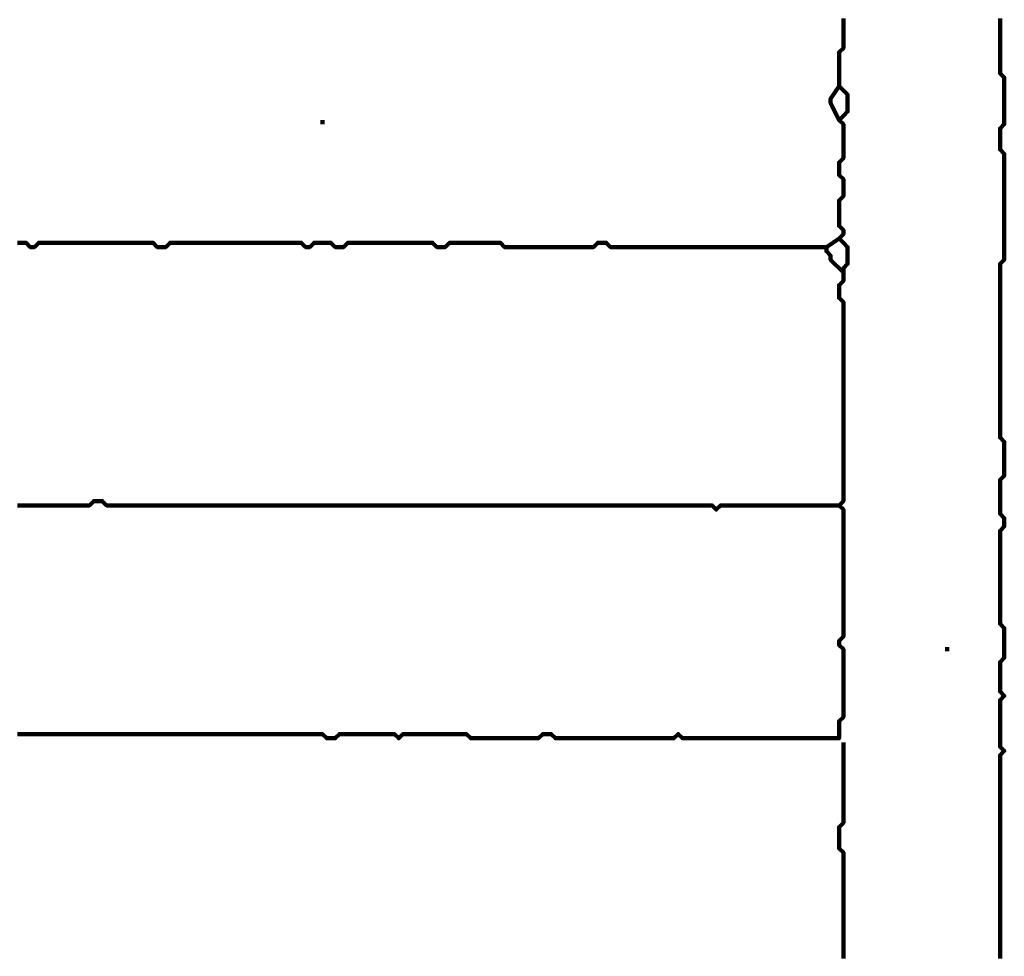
# Model space of a CAD drawing. Header units: metres. Extents: x 1959 to 4131, y 3282 to 4313.
# Tile 72 of 256: x 2133.14 to 2135.29, y 4295.84 to 4297.88. Entities that reach past the tile are written whole.
import ezdxf

# ---------------------------------------------------------------- set-up
doc = ezdxf.new("R2010")
doc.units = ezdxf.units.M
doc.layers.add('P', color=250, linetype='Continuous', lineweight=100)

msp = doc.modelspace()

# ---------------------------------------------------------------- linework, layer by layer
at = {"layer": 'P', "color": 0, "linetype": 'Continuous'}
for points in [[(2134.9399, 4297.8854), (2134.9399, 4297.8762), (2134.9399, 4297.867), (2134.9399, 4297.8578), (2134.9399, 4297.8485), (2134.9399, 4297.8393), (2134.9399, 4297.8301), (2134.9399, 4297.8208), (2134.9307, 4297.8116), (2134.9307, 4297.8024), (2134.9307, 4297.7931), (2134.9307, 4297.7839), (2134.9307, 4297.7747), (2134.9307, 4297.7654), (2134.9307, 4297.7562), (2134.9307, 4297.747), (2134.9307, 4297.7378), (2134.9399, 4297.7285), (2134.9492, 4297.7193), (2134.9492, 4297.7101), (2134.9492, 4297.7008), (2134.9492, 4297.6916), (2134.9492, 4297.6824), (2134.9399, 4297.6731), (2134.9307, 4297.6639), (2134.9399, 4297.6547), (2134.9399, 4297.6454), (2134.9399, 4297.6362), (2134.9399, 4297.627), (2134.9399, 4297.6178), (2134.9399, 4297.6085), (2134.9399, 4297.5993), (2134.9399, 4297.5901), (2134.9399, 4297.5808), (2134.9307, 4297.5716), (2134.9307, 4297.5624), (2134.9307, 4297.5531), (2134.9307, 4297.5439), (2134.9399, 4297.5347), (2134.9399, 4297.5254), (2134.9399, 4297.5162), (2134.9399, 4297.507), (2134.9399, 4297.4978), (2134.9307, 4297.4885), (2134.9307, 4297.4793), (2134.9307, 4297.4701), (2134.9307, 4297.4608), (2134.9307, 4297.4516), (2134.9307, 4297.4424), (2134.9307, 4297.4331), (2134.9399, 4297.4239), (2134.9399, 4297.4147), (2134.9307, 4297.4054), (2134.9399, 4297.3962), (2134.9492, 4297.387), (2134.9492, 4297.3778), (2134.9492, 4297.3685), (2134.9492, 4297.3593), (2134.9492, 4297.3501), (2134.9399, 4297.3408), (2134.9399, 4297.3316), (2134.9399, 4297.3224), (2134.9399, 4297.3131), (2134.9307, 4297.3039), (2134.9307, 4297.2947), (2134.9307, 4297.2854), (2134.9307, 4297.2762), (2134.9399, 4297.267), (2134.9399, 4297.2578), (2134.9399, 4297.2485), (2134.9399, 4297.2393), (2134.9399, 4297.2301), (2134.9399, 4297.2208), (2134.9399, 4297.2116), (2134.9399, 4297.2024), (2134.9399, 4297.1931), (2134.9399, 4297.1839), (2134.9399, 4297.1747), (2134.9399, 4297.1654), (2134.9399, 4297.1562), (2134.9399, 4297.147), (2134.9399, 4297.1378), (2134.9399, 4297.1285), (2134.9399, 4297.1193), (2134.9399, 4297.1101), (2134.9399, 4297.1008), (2134.9399, 4297.0916), (2134.9399, 4297.0824), (2134.9399, 4297.0731), (2134.9399, 4297.0639), (2134.9399, 4297.0547), (2134.9399, 4297.0454), (2134.9399, 4297.0362), (2134.9399, 4297.027), (2134.9399, 4297.0178), (2134.9399, 4297.0085), (2134.9399, 4296.9993), (2134.9399, 4296.9901), (2134.9399, 4296.9808), (2134.9399, 4296.9716), (2134.9399, 4296.9624), (2134.9399, 4296.9531), (2134.9399, 4296.9439), (2134.9399, 4296.9347), (2134.9399, 4296.9254), (2134.9399, 4296.9162), (2134.9399, 4296.907), (2134.9399, 4296.8978), (2134.9399, 4296.8885), (2134.9399, 4296.8793), (2134.9399, 4296.8701), (2134.9399, 4296.8608), (2134.9399, 4296.8516), (2134.9399, 4296.8424), (2134.9399, 4296.8331), (2134.9307, 4296.8239), (2134.9399, 4296.8147), (2134.9399, 4296.8054), (2134.9399, 4296.7962), (2134.9399, 4296.787), (2134.9399, 4296.7778), (2134.9399, 4296.7685), (2134.9399, 4296.7593), (2134.9399, 4296.7501), (2134.9399, 4296.7408), (2134.9399, 4296.7316), (2134.9399, 4296.7224), (2134.9399, 4296.7131), (2134.9399, 4296.7039), (2134.9399, 4296.6947), (2134.9399, 4296.6854), (2134.9399, 4296.6762), (2134.9399, 4296.667), (2134.9399, 4296.6578), (2134.9399, 4296.6485), (2134.9399, 4296.6393), (2134.9399, 4296.6301), (2134.9399, 4296.6208), (2134.9399, 4296.6116), (2134.9399, 4296.6024), (2134.9399, 4296.5931), (2134.9399, 4296.5839), (2134.9399, 4296.5747), (2134.9399, 4296.5654), (2134.9399, 4296.5562), (2134.9399, 4296.547), (2134.9399, 4296.5378), (2134.9307, 4296.5285), (2134.9307, 4296.5193), (2134.9399, 4296.5101), (2134.9399, 4296.5008), (2134.9399, 4296.4916), (2134.9399, 4296.4824), (2134.9399, 4296.4731), (2134.9399, 4296.4639), (2134.9399, 4296.4547), (2134.9399, 4296.4454), (2134.9399, 4296.4362), (2134.9399, 4296.427), (2134.9399, 4296.4178), (2134.9399, 4296.4085), (2134.9399, 4296.3993), (2134.9399, 4296.3901), (2134.9399, 4296.3808), (2134.9399, 4296.3716), (2134.9399, 4296.3624), (2134.9307, 4296.3531), (2134.9307, 4296.3439), (2134.9307, 4296.3347), (2134.9307, 4296.3254), (2134.9307, 4296.3162), (2134.9215, 4296.3162), (2134.9122, 4296.3162), (2134.903, 4296.3162), (2134.8938, 4296.3162), (2134.8845, 4296.3162), (2134.8753, 4296.3162), (2134.8661, 4296.3162), (2134.8568, 4296.3162), (2134.8476, 4296.3162), (2134.8384, 4296.3162), (2134.8292, 4296.3162), (2134.8199, 4296.3162), (2134.8107, 4296.3162), (2134.8015, 4296.3162), (2134.7922, 4296.3162), (2134.783, 4296.3162), (2134.7738, 4296.3162), (2134.7645, 4296.3162), (2134.7553, 4296.3162), (2134.7461, 4296.3162), (2134.7368, 4296.3162), (2134.7276, 4296.3162), (2134.7184, 4296.3162), (2134.7092, 4296.3162), (2134.6999, 4296.3162), (2134.6907, 4296.3162), (2134.6815, 4296.3162), (2134.6722, 4296.3162), (2134.663, 4296.3162), (2134.6538, 4296.3162), (2134.6445, 4296.3162), (2134.6353, 4296.3162), (2134.6261, 4296.3162), (2134.6168, 4296.3162), (2134.6076, 4296.3162), (2134.5984, 4296.3162), (2134.5892, 4296.3162), (2134.5799, 4296.3254), (2134.5707, 4296.3162), (2134.5615, 4296.3162), (2134.5522, 4296.3162), (2134.543, 4296.3162), (2134.5338, 4296.3162), (2134.5245, 4296.3162), (2134.5153, 4296.3162), (2134.5061, 4296.3162), (2134.4968, 4296.3162), (2134.4876, 4296.3162), (2134.4784, 4296.3162), (2134.4692, 4296.3162), (2134.4599, 4296.3162), (2134.4507, 4296.3162), (2134.4415, 4296.3162), (2134.4322, 4296.3162), (2134.423, 4296.3162), (2134.4138, 4296.3162), (2134.4045, 4296.3162), (2134.3953, 4296.3162), (2134.3861, 4296.3162), (2134.3768, 4296.3162), (2134.3676, 4296.3162), (2134.3584, 4296.3162), (2134.3492, 4296.3162), (2134.3399, 4296.3162), (2134.3307, 4296.3162), (2134.3215, 4296.3162), (2134.3122, 4296.3162), (2134.303, 4296.3254), (2134.2938, 4296.3254), (2134.2845, 4296.3254), (2134.2753, 4296.3162), (2134.2661, 4296.3162), (2134.2568, 4296.3162), (2134.2476, 4296.3162), (2134.2384, 4296.3162), (2134.2292, 4296.3162), (2134.2199, 4296.3162), (2134.2107, 4296.3162), (2134.2015, 4296.3162), (2134.1922, 4296.3162), (2134.183, 4296.3162), (2134.1738, 4296.3162), (2134.1645, 4296.3162), (2134.1553, 4296.3162), (2134.1461, 4296.3162), (2134.1368, 4296.3162), (2134.1276, 4296.3162), (2134.1184, 4296.3254), (2134.1092, 4296.3254), (2134.0999, 4296.3254), (2134.0907, 4296.3254), (2134.0815, 4296.3254), (2134.0722, 4296.3254), (2134.063, 4296.3254), (2134.0538, 4296.3254), (2134.0445, 4296.3254), (2134.0353, 4296.3254), (2134.0261, 4296.3254), (2134.0168, 4296.3254), (2134.0076, 4296.3254), (2133.9984, 4296.3254), (2133.9892, 4296.3254), (2133.9799, 4296.3254), (2133.9707, 4296.3162), (2133.9615, 4296.3254), (2133.9522, 4296.3254), (2133.943, 4296.3254), (2133.9338, 4296.3254), (2133.9245, 4296.3254), (2133.9153, 4296.3254), (2133.9061, 4296.3254), (2133.8968, 4296.3254), (2133.8876, 4296.3254), (2133.8784, 4296.3254), (2133.8692, 4296.3254), (2133.8599, 4296.3254), (2133.8507, 4296.3254), (2133.8415, 4296.3254), (2133.8322, 4296.3162), (2133.823, 4296.3162), (2133.8138, 4296.3162), (2133.8045, 4296.3254), (2133.7953, 4296.3254), (2133.7861, 4296.3254), (2133.7768, 4296.3254), (2133.7676, 4296.3254), (2133.7584, 4296.3254), (2133.7492, 4296.3254), (2133.7399, 4296.3254), (2133.7307, 4296.3254), (2133.7215, 4296.3254), (2133.7122, 4296.3254), (2133.703, 4296.3254), (2133.6938, 4296.3254), (2133.6845, 4296.3254), (2133.6753, 4296.3254), (2133.6661, 4296.3254), (2133.6568, 4296.3254), (2133.6476, 4296.3254), (2133.6384, 4296.3254), (2133.6292, 4296.3254), (2133.6199, 4296.3254), (2133.6107, 4296.3254), (2133.6015, 4296.3254), (2133.5922, 4296.3254), (2133.583, 4296.3254), (2133.5738, 4296.3254), (2133.5645, 4296.3254), (2133.5553, 4296.3254), (2133.5461, 4296.3254), (2133.5368, 4296.3254), (2133.5276, 4296.3254), (2133.5184, 4296.3254), (2133.5092, 4296.3254), (2133.4999, 4296.3254), (2133.4907, 4296.3254), (2133.4815, 4296.3254), (2133.4722, 4296.3254), (2133.463, 4296.3254), (2133.4538, 4296.3254), (2133.4445, 4296.3254), (2133.4353, 4296.3254), (2133.4261, 4296.3254), (2133.4168, 4296.3254), (2133.4076, 4296.3254), (2133.3984, 4296.3254), (2133.3892, 4296.3254), (2133.3799, 4296.3254), (2133.3707, 4296.3254), (2133.3615, 4296.3254), (2133.3522, 4296.3254), (2133.343, 4296.3254), (2133.3338, 4296.3254), (2133.3245, 4296.3254), (2133.3153, 4296.3254), (2133.3061, 4296.3254), (2133.2968, 4296.3254), (2133.2876, 4296.3254), (2133.2784, 4296.3254), (2133.2692, 4296.3254), (2133.2599, 4296.3254), (2133.2507, 4296.3254), (2133.2415, 4296.3254), (2133.2322, 4296.3254), (2133.223, 4296.3254), (2133.2138, 4296.3254), (2133.2045, 4296.3254), (2133.1953, 4296.3254), (2133.1861, 4296.3254), (2133.1768, 4296.3254), (2133.1676, 4296.3254), (2133.1584, 4296.3254), (2133.1492, 4296.3254), (2133.1399, 4296.3254)], [(2135.2815, 4297.8854), (2135.2815, 4297.8762), (2135.2815, 4297.867), (2135.2815, 4297.8578), (2135.2815, 4297.8485), (2135.2815, 4297.8393), (2135.2815, 4297.8301), (2135.2815, 4297.8208), (2135.2815, 4297.8116), (2135.2815, 4297.8024), (2135.2815, 4297.7931), (2135.2815, 4297.7839), (2135.2815, 4297.7747), (2135.2815, 4297.7654), (2135.2907, 4297.7562), (2135.2907, 4297.747), (2135.2907, 4297.7378), (2135.2907, 4297.7285), (2135.2907, 4297.7193), (2135.2907, 4297.7101), (2135.2907, 4297.7008), (2135.2907, 4297.6916), (2135.2907, 4297.6824), (2135.2907, 4297.6731), (2135.2907, 4297.6639), (2135.2907, 4297.6547), (2135.2815, 4297.6454), (2135.2815, 4297.6362), (2135.2815, 4297.627), (2135.2815, 4297.6178), (2135.2815, 4297.6085), (2135.2815, 4297.5993), (2135.2907, 4297.5901), (2135.2907, 4297.5808), (2135.2907, 4297.5716), (2135.2907, 4297.5624), (2135.2907, 4297.5531), (2135.2907, 4297.5439), (2135.2907, 4297.5347), (2135.2907, 4297.5254), (2135.2907, 4297.5162), (2135.2907, 4297.507), (2135.2907, 4297.4978), (2135.2907, 4297.4885), (2135.2907, 4297.4793), (2135.2907, 4297.4701), (2135.2907, 4297.4608), (2135.2907, 4297.4516), (2135.2907, 4297.4424), (2135.2907, 4297.4331), (2135.2907, 4297.4239), (2135.2907, 4297.4147), (2135.2907, 4297.4054), (2135.2907, 4297.3962), (2135.2907, 4297.387), (2135.2907, 4297.3778), (2135.2907, 4297.3685), (2135.2907, 4297.3593), (2135.2815, 4297.3501), (2135.2815, 4297.3408), (2135.2815, 4297.3316), (2135.2815, 4297.3224), (2135.2815, 4297.3131), (2135.2815, 4297.3039), (2135.2815, 4297.2947), (2135.2815, 4297.2854), (2135.2815, 4297.2762), (2135.2815, 4297.267), (2135.2815, 4297.2578), (2135.2815, 4297.2485), (2135.2815, 4297.2393), (2135.2815, 4297.2301), (2135.2815, 4297.2208), (2135.2815, 4297.2116), (2135.2815, 4297.2024), (2135.2815, 4297.1931), (2135.2815, 4297.1839), (2135.2815, 4297.1747), (2135.2815, 4297.1654), (2135.2815, 4297.1562), (2135.2815, 4297.147), (2135.2815, 4297.1378), (2135.2815, 4297.1285), (2135.2815, 4297.1193), (2135.2815, 4297.1101), (2135.2815, 4297.1008), (2135.2815, 4297.0916), (2135.2815, 4297.0824), (2135.2815, 4297.0731), (2135.2815, 4297.0639), (2135.2815, 4297.0547), (2135.2815, 4297.0454), (2135.2815, 4297.0362), (2135.2815, 4297.027), (2135.2815, 4297.0178), (2135.2815, 4297.0085), (2135.2815, 4296.9993), (2135.2815, 4296.9901), (2135.2815, 4296.9808), (2135.2815, 4296.9716), (2135.2907, 4296.9624), (2135.2907, 4296.9531), (2135.2907, 4296.9439), (2135.2907, 4296.9347), (2135.2907, 4296.9254), (2135.2907, 4296.9162), (2135.2907, 4296.907), (2135.2907, 4296.8978), (2135.2907, 4296.8885), (2135.2815, 4296.8793), (2135.2815, 4296.8701), (2135.2815, 4296.8608), (2135.2815, 4296.8516), (2135.2815, 4296.8424), (2135.2815, 4296.8331), (2135.2815, 4296.8239), (2135.2815, 4296.8147), (2135.2815, 4296.8054), (2135.2907, 4296.7962), (2135.2907, 4296.787), (2135.2907, 4296.7778), (2135.2815, 4296.7685), (2135.2815, 4296.7593), (2135.2815, 4296.7501), (2135.2815, 4296.7408), (2135.2815, 4296.7316), (2135.2815, 4296.7224), (2135.2815, 4296.7131), (2135.2815, 4296.7039), (2135.2815, 4296.6947), (2135.2815, 4296.6854), (2135.2815, 4296.6762), (2135.2815, 4296.667), (2135.2815, 4296.6578), (2135.2815, 4296.6485), (2135.2815, 4296.6393), (2135.2815, 4296.6301), (2135.2815, 4296.6208), (2135.2815, 4296.6116), (2135.2815, 4296.6024), (2135.2815, 4296.5931), (2135.2815, 4296.5839), (2135.2815, 4296.5747), (2135.2815, 4296.5654), (2135.2907, 4296.5562), (2135.2907, 4296.547), (2135.2907, 4296.5378), (2135.2907, 4296.5285), (2135.2907, 4296.5193), (2135.2907, 4296.5101), (2135.2907, 4296.5008), (2135.2907, 4296.4916), (2135.2815, 4296.4824), (2135.2815, 4296.4731), (2135.2815, 4296.4639), (2135.2815, 4296.4547), (2135.2815, 4296.4454), (2135.2815, 4296.4362), (2135.2815, 4296.427), (2135.2815, 4296.4178), (2135.2907, 4296.4085), (2135.2815, 4296.3993), (2135.2815, 4296.3901), (2135.2815, 4296.3808), (2135.2815, 4296.3716), (2135.2815, 4296.3624), (2135.2815, 4296.3531), (2135.2815, 4296.3439), (2135.2815, 4296.3347), (2135.2815, 4296.3254), (2135.2815, 4296.3162), (2135.2815, 4296.307), (2135.2815, 4296.2978), (2135.2907, 4296.2885), (2135.2815, 4296.2793), (2135.2815, 4296.2701), (2135.2815, 4296.2608), (2135.2815, 4296.2516), (2135.2815, 4296.2424), (2135.2815, 4296.2331), (2135.2815, 4296.2239), (2135.2815, 4296.2147), (2135.2815, 4296.2054), (2135.2815, 4296.1962), (2135.2815, 4296.187), (2135.2815, 4296.1778), (2135.2815, 4296.1685), (2135.2815, 4296.1593), (2135.2815, 4296.1501), (2135.2815, 4296.1408), (2135.2815, 4296.1316), (2135.2815, 4296.1224), (2135.2815, 4296.1131), (2135.2815, 4296.1039), (2135.2815, 4296.0947), (2135.2815, 4296.0854), (2135.2815, 4296.0762), (2135.2815, 4296.067), (2135.2815, 4296.0578), (2135.2815, 4296.0485), (2135.2815, 4296.0393), (2135.2815, 4296.0301), (2135.2815, 4296.0208), (2135.2815, 4296.0116), (2135.2815, 4296.0024), (2135.2815, 4295.9931), (2135.2815, 4295.9839), (2135.2815, 4295.9747), (2135.2815, 4295.9654), (2135.2815, 4295.9562), (2135.2815, 4295.947), (2135.2815, 4295.9378), (2135.2815, 4295.9285), (2135.2815, 4295.9193), (2135.2815, 4295.9101), (2135.2815, 4295.9008), (2135.2815, 4295.8916), (2135.2815, 4295.8824), (2135.2815, 4295.8731), (2135.2815, 4295.8639), (2135.2815, 4295.8547), (2135.2815, 4295.8454), (2135.2815, 4295.8362)], [(2134.9307, 4297.7378), (2134.9122, 4297.7101), (2134.9122, 4297.7008), (2134.9307, 4297.6639)], [(2133.8045, 4297.6639), (2133.8045, 4297.6547)], [(2133.1399, 4297.3962), (2133.1492, 4297.3962), (2133.1584, 4297.3962), (2133.1676, 4297.387), (2133.1768, 4297.387), (2133.1861, 4297.3962), (2133.1953, 4297.3962), (2133.2045, 4297.3962), (2133.2138, 4297.3962), (2133.223, 4297.3962), (2133.2322, 4297.3962), (2133.2415, 4297.3962), (2133.2507, 4297.3962), (2133.2599, 4297.3962), (2133.2692, 4297.3962), (2133.2784, 4297.3962), (2133.2876, 4297.3962), (2133.2968, 4297.3962), (2133.3061, 4297.3962), (2133.3153, 4297.3962), (2133.3245, 4297.3962), (2133.3338, 4297.3962), (2133.343, 4297.3962), (2133.3522, 4297.3962), (2133.3615, 4297.3962), (2133.3707, 4297.3962), (2133.3799, 4297.3962), (2133.3892, 4297.3962), (2133.3984, 4297.3962), (2133.4076, 4297.3962), (2133.4168, 4297.3962), (2133.4261, 4297.3962), (2133.4353, 4297.3962), (2133.4445, 4297.387), (2133.4538, 4297.387), (2133.463, 4297.387), (2133.4722, 4297.3962), (2133.4815, 4297.3962), (2133.4907, 4297.3962), (2133.4999, 4297.3962), (2133.5092, 4297.3962), (2133.5184, 4297.3962), (2133.5276, 4297.3962), (2133.5368, 4297.3962), (2133.5461, 4297.3962), (2133.5553, 4297.3962), (2133.5645, 4297.3962), (2133.5738, 4297.3962), (2133.583, 4297.3962), (2133.5922, 4297.3962), (2133.6015, 4297.3962), (2133.6107, 4297.3962), (2133.6199, 4297.3962), (2133.6292, 4297.3962), (2133.6384, 4297.3962), (2133.6476, 4297.3962), (2133.6568, 4297.3962), (2133.6661, 4297.3962), (2133.6753, 4297.3962), (2133.6845, 4297.3962), (2133.6938, 4297.3962), (2133.703, 4297.3962), (2133.7122, 4297.3962), (2133.7215, 4297.3962), (2133.7307, 4297.3962), (2133.7399, 4297.3962), (2133.7492, 4297.3962), (2133.7584, 4297.3962), (2133.7676, 4297.387), (2133.7768, 4297.387), (2133.7861, 4297.3962), (2133.7953, 4297.3962), (2133.8045, 4297.3962), (2133.8138, 4297.3962), (2133.823, 4297.3962), (2133.8322, 4297.387), (2133.8415, 4297.387), (2133.8507, 4297.387), (2133.8599, 4297.3962), (2133.8692, 4297.3962), (2133.8784, 4297.3962), (2133.8876, 4297.3962), (2133.8968, 4297.3962), (2133.9061, 4297.3962), (2133.9153, 4297.3962), (2133.9245, 4297.3962), (2133.9338, 4297.3962), (2133.943, 4297.3962), (2133.9522, 4297.3962), (2133.9615, 4297.3962), (2133.9707, 4297.3962), (2133.9799, 4297.3962), (2133.9892, 4297.3962), (2133.9984, 4297.3962), (2134.0076, 4297.3962), (2134.0168, 4297.3962), (2134.0261, 4297.3962), (2134.0353, 4297.3962), (2134.0445, 4297.3962), (2134.0538, 4297.387), (2134.063, 4297.387), (2134.0722, 4297.387), (2134.0815, 4297.3962), (2134.0907, 4297.3962), (2134.0999, 4297.3962), (2134.1092, 4297.3962), (2134.1184, 4297.3962), (2134.1276, 4297.3962), (2134.1368, 4297.3962), (2134.1461, 4297.3962), (2134.1553, 4297.3962), (2134.1645, 4297.3962), (2134.1738, 4297.3962), (2134.183, 4297.3962), (2134.1922, 4297.3962), (2134.2015, 4297.387), (2134.2107, 4297.387), (2134.2199, 4297.387), (2134.2292, 4297.387), (2134.2384, 4297.387), (2134.2476, 4297.387), (2134.2568, 4297.387), (2134.2661, 4297.387), (2134.2753, 4297.387), (2134.2845, 4297.387), (2134.2938, 4297.387), (2134.303, 4297.387), (2134.3122, 4297.387), (2134.3215, 4297.387), (2134.3307, 4297.387), (2134.3399, 4297.387), (2134.3492, 4297.387), (2134.3584, 4297.387), (2134.3676, 4297.387), (2134.3768, 4297.387), (2134.3861, 4297.387), (2134.3953, 4297.387), (2134.4045, 4297.3962), (2134.4138, 4297.3962), (2134.423, 4297.3962), (2134.4322, 4297.387), (2134.4415, 4297.387), (2134.4507, 4297.387), (2134.4599, 4297.387), (2134.4692, 4297.387), (2134.4784, 4297.387), (2134.4876, 4297.387), (2134.4968, 4297.387), (2134.5061, 4297.387), (2134.5153, 4297.387), (2134.5245, 4297.387), (2134.5338, 4297.387), (2134.543, 4297.387), (2134.5522, 4297.387), (2134.5615, 4297.387), (2134.5707, 4297.387), (2134.5799, 4297.387), (2134.5892, 4297.387), (2134.5984, 4297.387), (2134.6076, 4297.387), (2134.6168, 4297.387), (2134.6261, 4297.387), (2134.6353, 4297.387), (2134.6445, 4297.387), (2134.6538, 4297.387), (2134.663, 4297.387), (2134.6722, 4297.387), (2134.6815, 4297.387), (2134.6907, 4297.387), (2134.6999, 4297.387), (2134.7092, 4297.387), (2134.7184, 4297.387), (2134.7276, 4297.387), (2134.7368, 4297.387), (2134.7461, 4297.387), (2134.7553, 4297.387), (2134.7645, 4297.387), (2134.7738, 4297.387), (2134.783, 4297.387), (2134.7922, 4297.387), (2134.8015, 4297.387), (2134.8107, 4297.387), (2134.8199, 4297.387), (2134.8292, 4297.387), (2134.8384, 4297.387), (2134.8476, 4297.387), (2134.8568, 4297.387), (2134.8661, 4297.387), (2134.8753, 4297.387), (2134.8845, 4297.387), (2134.8938, 4297.387), (2134.903, 4297.387), (2134.903, 4297.3778), (2134.9122, 4297.3685), (2134.9122, 4297.3593), (2134.9399, 4297.3316)], [(2134.903, 4297.387), (2134.9307, 4297.4054)], [(2133.1399, 4296.8239), (2133.1492, 4296.8239), (2133.1584, 4296.8239), (2133.1676, 4296.8239), (2133.1768, 4296.8239), (2133.1861, 4296.8239), (2133.1953, 4296.8239), (2133.2045, 4296.8239), (2133.2138, 4296.8239), (2133.223, 4296.8239), (2133.2322, 4296.8239), (2133.2415, 4296.8239), (2133.2507, 4296.8239), (2133.2599, 4296.8239), (2133.2692, 4296.8239), (2133.2784, 4296.8239), (2133.2876, 4296.8239), (2133.2968, 4296.8239), (2133.3061, 4296.8331), (2133.3153, 4296.8331), (2133.3245, 4296.8331), (2133.3338, 4296.8239), (2133.343, 4296.8239), (2133.3522, 4296.8239), (2133.3615, 4296.8239), (2133.3707, 4296.8239), (2133.3799, 4296.8239), (2133.3892, 4296.8239), (2133.3984, 4296.8239), (2133.4076, 4296.8239), (2133.4168, 4296.8239), (2133.4261, 4296.8239), (2133.4353, 4296.8239), (2133.4445, 4296.8239), (2133.4538, 4296.8239), (2133.463, 4296.8239), (2133.4722, 4296.8239), (2133.4815, 4296.8239), (2133.4907, 4296.8239), (2133.4999, 4296.8239), (2133.5092, 4296.8239), (2133.5184, 4296.8239), (2133.5276, 4296.8239), (2133.5368, 4296.8239), (2133.5461, 4296.8239), (2133.5553, 4296.8239), (2133.5645, 4296.8239), (2133.5738, 4296.8239), (2133.583, 4296.8239), (2133.5922, 4296.8239), (2133.6015, 4296.8239), (2133.6107, 4296.8239), (2133.6199, 4296.8239), (2133.6292, 4296.8239), (2133.6384, 4296.8239), (2133.6476, 4296.8239), (2133.6568, 4296.8239), (2133.6661, 4296.8239), (2133.6753, 4296.8239), (2133.6845, 4296.8239), (2133.6938, 4296.8239), (2133.703, 4296.8239), (2133.7122, 4296.8239), (2133.7215, 4296.8239), (2133.7307, 4296.8239), (2133.7399, 4296.8239), (2133.7492, 4296.8239), (2133.7584, 4296.8239), (2133.7676, 4296.8239), (2133.7768, 4296.8239), (2133.7861, 4296.8239), (2133.7953, 4296.8239), (2133.8045, 4296.8239), (2133.8138, 4296.8239), (2133.823, 4296.8239), (2133.8322, 4296.8239), (2133.8415, 4296.8239), (2133.8507, 4296.8239), (2133.8599, 4296.8239), (2133.8692, 4296.8239), (2133.8784, 4296.8239), (2133.8876, 4296.8239), (2133.8968, 4296.8239), (2133.9061, 4296.8239), (2133.9153, 4296.8239), (2133.9245, 4296.8239), (2133.9338, 4296.8239), (2133.943, 4296.8239), (2133.9522, 4296.8239), (2133.9615, 4296.8239), (2133.9707, 4296.8239), (2133.9799, 4296.8239), (2133.9892, 4296.8239), (2133.9984, 4296.8239), (2134.0076, 4296.8239), (2134.0168, 4296.8239), (2134.0261, 4296.8239), (2134.0353, 4296.8239), (2134.0445, 4296.8239), (2134.0538, 4296.8239), (2134.063, 4296.8239), (2134.0722, 4296.8239), (2134.0815, 4296.8239), (2134.0907, 4296.8239), (2134.0999, 4296.8239), (2134.1092, 4296.8239), (2134.1184, 4296.8239), (2134.1276, 4296.8239), (2134.1368, 4296.8239), (2134.1461, 4296.8239), (2134.1553, 4296.8239), (2134.1645, 4296.8239), (2134.1738, 4296.8239), (2134.183, 4296.8239), (2134.1922, 4296.8239), (2134.2015, 4296.8239), (2134.2107, 4296.8239), (2134.2199, 4296.8239), (2134.2292, 4296.8239), (2134.2384, 4296.8239), (2134.2476, 4296.8239), (2134.2568, 4296.8239), (2134.2661, 4296.8239), (2134.2753, 4296.8239), (2134.2845, 4296.8239), (2134.2938, 4296.8239), (2134.303, 4296.8239), (2134.3122, 4296.8239), (2134.3215, 4296.8239), (2134.3307, 4296.8239), (2134.3399, 4296.8239), (2134.3492, 4296.8239), (2134.3584, 4296.8239), (2134.3676, 4296.8239), (2134.3768, 4296.8239), (2134.3861, 4296.8239), (2134.3953, 4296.8239), (2134.4045, 4296.8239), (2134.4138, 4296.8239), (2134.423, 4296.8239), (2134.4322, 4296.8239), (2134.4415, 4296.8239), (2134.4507, 4296.8239), (2134.4599, 4296.8239), (2134.4692, 4296.8239), (2134.4784, 4296.8239), (2134.4876, 4296.8239), (2134.4968, 4296.8239), (2134.5061, 4296.8239), (2134.5153, 4296.8239), (2134.5245, 4296.8239), (2134.5338, 4296.8239), (2134.543, 4296.8239), (2134.5522, 4296.8239), (2134.5615, 4296.8239), (2134.5707, 4296.8239), (2134.5799, 4296.8239), (2134.5892, 4296.8239), (2134.5984, 4296.8239), (2134.6076, 4296.8239), (2134.6168, 4296.8239), (2134.6261, 4296.8239), (2134.6353, 4296.8239), (2134.6445, 4296.8239), (2134.6538, 4296.8239), (2134.663, 4296.8147), (2134.6722, 4296.8239), (2134.6815, 4296.8239), (2134.6907, 4296.8239), (2134.6999, 4296.8239), (2134.7092, 4296.8239), (2134.7184, 4296.8239), (2134.7276, 4296.8239), (2134.7368, 4296.8239), (2134.7461, 4296.8239), (2134.7553, 4296.8239), (2134.7645, 4296.8239), (2134.7738, 4296.8239), (2134.783, 4296.8239), (2134.7922, 4296.8239), (2134.8015, 4296.8239), (2134.8107, 4296.8239), (2134.8199, 4296.8239), (2134.8292, 4296.8239), (2134.8384, 4296.8239), (2134.8476, 4296.8239), (2134.8568, 4296.8239), (2134.8661, 4296.8239), (2134.8753, 4296.8239), (2134.8845, 4296.8239), (2134.8938, 4296.8239), (2134.9307, 4296.8239)], [(2135.1615, 4296.5101), (2135.1707, 4296.5101)], [(2134.9399, 4295.8362), (2134.9399, 4295.8454), (2134.9399, 4295.8547), (2134.9399, 4295.8639), (2134.9399, 4295.8731), (2134.9399, 4295.8824), (2134.9399, 4295.8916), (2134.9399, 4295.9008), (2134.9399, 4295.9101), (2134.9399, 4295.9193), (2134.9399, 4295.9285), (2134.9399, 4295.9378), (2134.9399, 4295.947), (2134.9399, 4295.9562), (2134.9399, 4295.9654), (2134.9399, 4295.9747), (2134.9399, 4295.9839), (2134.9399, 4295.9931), (2134.9399, 4296.0024), (2134.9399, 4296.0116), (2134.9399, 4296.0208), (2134.9399, 4296.0301), (2134.9399, 4296.0393), (2134.9399, 4296.0485), (2134.9399, 4296.0578), (2134.9399, 4296.067), (2134.9307, 4296.0762), (2134.9307, 4296.0854), (2134.9307, 4296.0947), (2134.9307, 4296.1039), (2134.9307, 4296.1131), (2134.9307, 4296.1224), (2134.9399, 4296.1316), (2134.9399, 4296.1408), (2134.9399, 4296.1501), (2134.9399, 4296.1593), (2134.9399, 4296.1685), (2134.9399, 4296.1778), (2134.9399, 4296.187), (2134.9399, 4296.1962), (2134.9399, 4296.2054), (2134.9399, 4296.2147), (2134.9399, 4296.2239), (2134.9399, 4296.2331), (2134.9399, 4296.2424), (2134.9399, 4296.2516), (2134.9399, 4296.2608), (2134.9399, 4296.2701), (2134.9399, 4296.2793), (2134.9399, 4296.2885), (2134.9399, 4296.307)]]:
    msp.add_lwpolyline(points, dxfattribs=at)

doc.saveas('drawing.dxf')
